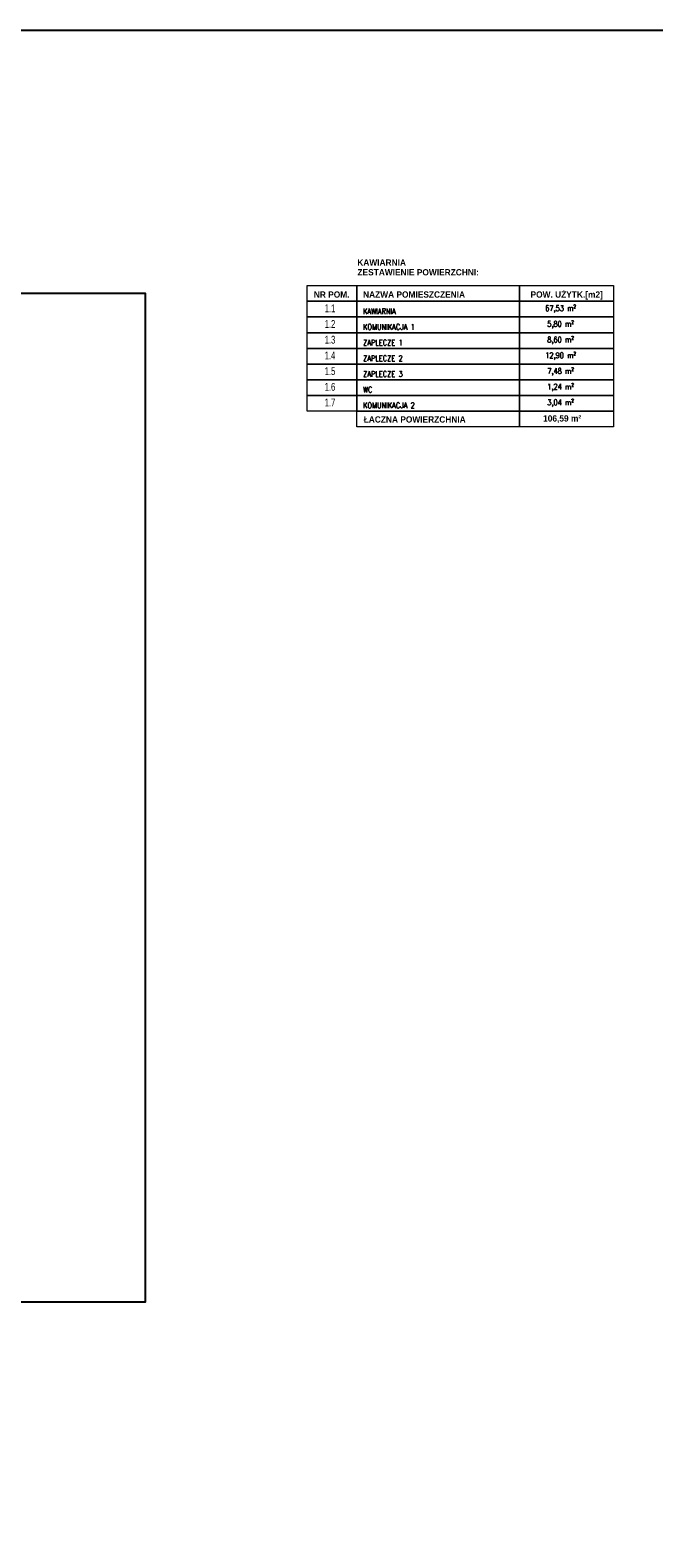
# Model space of a CAD drawing. Header units: millimetres. Extents: x 16698 to 93787, y -21104 to 39413.
# Tile 15 of 256: x 24062 to 25053, y 6274 to 8672. Entities that reach past the tile are written whole.
import ezdxf
from ezdxf.enums import TextEntityAlignment as Align

# ---------------------------------------------------------------- set-up
doc = ezdxf.new("R2010")
doc.units = ezdxf.units.MM
doc.layers.add('!MODUS_OPIS POMIESZCZEŃ', color=8, linetype='Continuous', lineweight=13)
doc.styles.add('STYLE10', font='arialbd.ttf')
doc.styles.add('TXT', font='simplex.shx', dxfattribs={"width": 0.8})

msp = doc.modelspace()

# ---------------------------------------------------------------- linework, layer by layer
at = {"layer": '!MODUS_OPIS POMIESZCZEŃ', "ltscale": 0.7}
for points in [[(24580.57235, 8240.6913), (24501.82235, 8240.69132), (24501.82236, 8265.66632), (24580.57236, 8265.6663)], [(24839.32235, 8240.69126), (24580.57235, 8240.6913), (24580.57236, 8265.6663), (24839.32236, 8265.66626)], [(24988.82981, 8240.69123), (24839.32235, 8240.69126), (24839.32236, 8265.66626), (24988.82981, 8265.66623)], [(24580.57235, 8215.7163), (24501.82235, 8215.71632), (24501.82235, 8240.69132), (24580.57235, 8240.6913)], [(24839.32235, 8215.71626), (24580.57235, 8215.7163), (24580.57235, 8240.6913), (24839.32235, 8240.69126)], [(24988.8298, 8215.71623), (24839.32235, 8215.71626), (24839.32235, 8240.69126), (24988.82981, 8240.69123)], [(24580.57234, 8190.7413), (24501.82234, 8190.74132), (24501.82235, 8215.71632), (24580.57235, 8215.7163)], [(24839.32234, 8190.74126), (24580.57234, 8190.7413), (24580.57235, 8215.7163), (24839.32235, 8215.71626)], [(24988.8298, 8190.74123), (24839.32234, 8190.74126), (24839.32235, 8215.71626), (24988.8298, 8215.71623)], [(24580.57234, 8165.7663), (24501.82234, 8165.76632), (24501.82234, 8190.74132), (24580.57234, 8190.7413)], [(24839.32234, 8165.76626), (24580.57234, 8165.7663), (24580.57234, 8190.7413), (24839.32234, 8190.74126)], [(24988.8298, 8165.76623), (24839.32234, 8165.76626), (24839.32234, 8190.74126), (24988.8298, 8190.74123)], [(24580.57233, 8140.7913), (24501.82233, 8140.79132), (24501.82234, 8165.76632), (24580.57234, 8165.7663)], [(24839.32233, 8140.79126), (24580.57233, 8140.7913), (24580.57234, 8165.7663), (24839.32234, 8165.76626)], [(24988.82979, 8140.79123), (24839.32233, 8140.79126), (24839.32234, 8165.76626), (24988.8298, 8165.76623)], [(24580.57233, 8115.8163), (24501.82233, 8115.81632), (24501.82233, 8140.79132), (24580.57233, 8140.7913)], [(24839.32233, 8115.81626), (24580.57233, 8115.8163), (24580.57233, 8140.7913), (24839.32233, 8140.79126)], [(24988.82979, 8115.81623), (24839.32233, 8115.81626), (24839.32233, 8140.79126), (24988.82979, 8140.79123)], [(24580.57233, 8090.8413), (24501.82233, 8090.84132), (24501.82233, 8115.81632), (24580.57233, 8115.8163)], [(24839.32233, 8090.84126), (24580.57233, 8090.8413), (24580.57233, 8115.8163), (24839.32233, 8115.81626)], [(24988.82978, 8090.84123), (24839.32233, 8090.84126), (24839.32233, 8115.81626), (24988.82979, 8115.81623)], [(24580.57232, 8065.8663), (24501.82232, 8065.86632), (24501.82233, 8090.84132), (24580.57233, 8090.8413)], [(24839.32232, 8065.86626), (24580.57232, 8065.8663), (24580.57233, 8090.8413), (24839.32233, 8090.84126)], [(24988.82978, 8065.86623), (24839.32232, 8065.86626), (24839.32233, 8090.84126), (24988.82978, 8090.84123)], [(24839.32232, 8040.89126), (24580.57232, 8040.8913), (24580.57232, 8065.8663), (24839.32232, 8065.86626)], [(24988.82977, 8040.89123), (24839.32232, 8040.89126), (24839.32232, 8065.86626), (24988.82978, 8065.86623)]]:
    msp.add_lwpolyline(points, close=True, dxfattribs=at)
at = {"layer": 'DEFPOINTS', "ltscale": 2}
msp.add_lwpolyline([(21875.11487, 8671.93012), (27619.20481, 8671.93012), (27619.20481, 3875.75459), (21875.11487, 3875.75459)], close=True, dxfattribs=at)
at = {"layer": 'DEFPOINTS', "color": 2}
msp.add_lwpolyline([(22673.60483, 8253.61445), (24244.08062, 8253.61445), (24244.08062, 6648.75277), (22673.60483, 6648.75277)], close=True, dxfattribs=at)

# ---------------------------------------------------------------- texts
at = {"layer": '!MODUS_OPIS POMIESZCZEŃ', "ltscale": 0.7}
for s, height, style, width, p in [('KAWIARNIA', 10, 'STYLE10', 0.95, (24581.55086, 8297.31122)), ('ZESTAWIENIE POWIERZCHNI:', 10, 'STYLE10', 0.95, (24581.79342, 8281.79927)), ('NAZWA POMIESZCZENIA', 10, 'STYLE10', 0.95, (24590.69859, 8246.4288)), ('KAWIARNIA', 9, 'TXT', 0.7, (24590.69861, 8220.44517)), ('KOMUNIKACJA 1', 9, 'TXT', 0.7, (24590.6986, 8195.47017)), ('ZAPLECZE 1', 9, 'TXT', 0.7, (24590.6986, 8170.49517)), ('ZAPLECZE 2', 9, 'TXT', 0.7, (24590.6986, 8145.52017)), ('ZAPLECZE 3', 9, 'TXT', 0.7, (24590.69859, 8120.54517)), ('WC', 9, 'TXT', 0.7, (24590.69859, 8095.57017)), ('KOMUNIKACJA 2', 9, 'TXT', 0.7, (24590.69858, 8070.59517)), ('ŁACZNA POWIERZCHNIA', 10, 'STYLE10', 0.95, (24591.7037, 8047.73752))]:
    msp.add_text(s, height=height, rotation=359.99998992, dxfattribs=dict(at, style=style, width=width)).set_placement(p)
at = {"layer": '!MODUS_OPIS POMIESZCZEŃ', "ltscale": 0.7, "style": 'STYLE10', "width": 0.95}
msp.add_text('NR POM.', height=10, rotation=359.99998992, dxfattribs=at).set_placement((24540.81681, 8246.42881), align=Align.CENTER)
for s, p in [('POW. UŻYTK.[m2]', (24971.9604, 8246.42873)), ('106,59 m²', (24937.37017, 8049.37368))]:
    msp.add_text(s, height=10, rotation=359.99998992, dxfattribs=at).set_placement(p, align=Align.RIGHT)
at = {"layer": '!MODUS_OPIS POMIESZCZEŃ', "ltscale": 0.7, "attachment_point": 1, "rotation": 359.99998992, "style": 'TXT'}
for s, width, heights, insert, char_height in [('\\pxqc;{\\fArial|b0|i0|c238|p34;\\W0.7;1.1}', 14.2785266, [0], (24530.93297, 8235.72575), 12.5), ('\\pxqc;{\\W0.7;67,53 m²}', 95.4391611, [0], (24856.93837, 8234.1904, 0.001), 9), ('\\pxqc;{\\fArial|b0|i0|c238|p34;\\W0.7;1.2}', 14.2785266, [0], (24530.93297, 8210.75075), 12.5), ('\\pxqc;{\\W0.7;5,80 m²}', 95.4391611, [0], (24856.93837, 8209.2154, 0.001), 9), ('\\pxqc;{\\fArial|b0|i0|c238|p34;\\W0.7;1.3}', 14.2785266, [0], (24530.93297, 8185.77575), 12.5), ('\\pxqc;{\\W0.7;8,60 m²}', 95.4391611, [0], (24856.93836, 8184.2404, 0.001), 9), ('\\pxqc;{\\fArial|b0|i0|c238|p34;\\W0.7;1.4}', 14.2785266, [0], (24530.93296, 8160.80075), 12.5), ('\\pxqc;{\\W0.7;12,90 m²}', 95.4391611, [0], (24856.93836, 8159.2654, 0.001), 9), ('\\pxqc;{\\fArial|b0|i0|c238|p34;\\W0.7;1.5}', 14.2785266, [0], (24530.93296, 8135.82575), 12.5), ('\\pxqc;{\\W0.7;7,48 m²}', 95.4391611, [11.52381], (24856.93836, 8134.2904, 0.001), 9), ('\\pxqc;{\\fArial|b0|i0|c238|p34;\\W0.7;1.6}', 14.2785266, [0], (24530.93295, 8110.85075), 12.5), ('\\pxqc;{\\W0.7;1,24 m²}', 95.4391611, [0], (24856.93835, 8109.3154, 0.001), 9), ('\\pxqc;{\\fArial|b0|i0|c238|p34;\\W0.7;1.7}', 14.2785266, [0], (24530.93295, 8085.87575), 12.5), ('\\pxqc;{\\W0.7;3,04 m²}', 95.4391611, [0], (24856.93835, 8084.3404, 0.001), 9)]:
    msp.add_mtext_dynamic_manual_height_columns(s, width=width, gutter_width=12.5, heights=heights, dxfattribs=dict(at, insert=insert, char_height=char_height))

doc.saveas('drawing.dxf')
